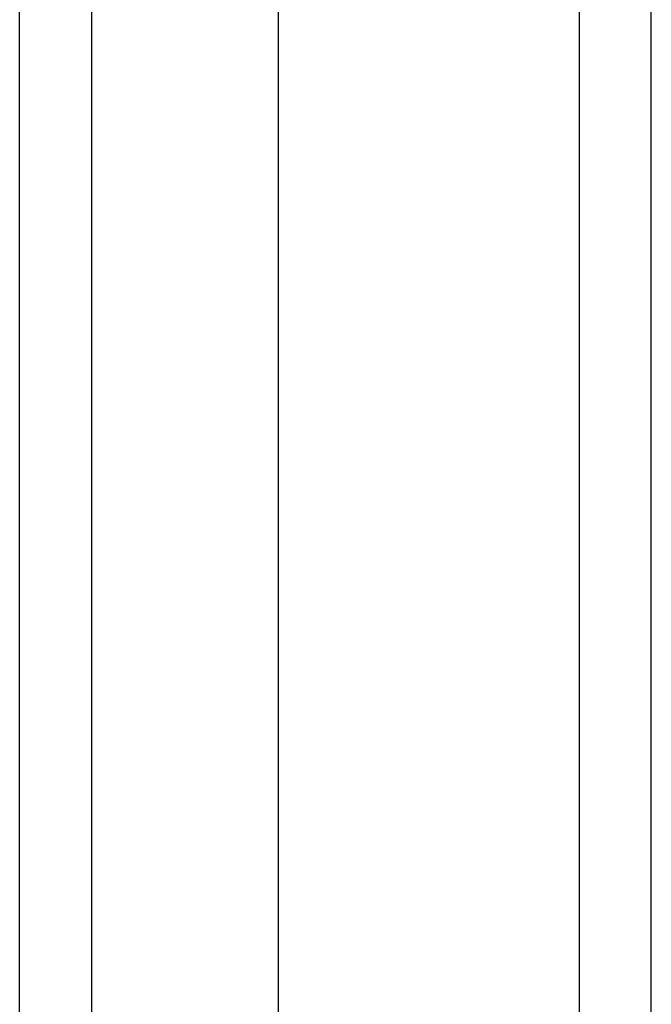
# Model space of a CAD drawing. Header units: inches. Extents: x 20 to 233, y 20 to 138.
# Tile 48 of 109: x 139.292 to 140.158, y 80.211 to 81.561. Entities that reach past the tile are written whole.
import ezdxf

# ---------------------------------------------------------------- set-up
doc = ezdxf.new("R2010")
doc.units = ezdxf.units.IN
doc.header["$MEASUREMENT"] = 0
doc.layers.add('Visible Edges(ANSI)', color=7, linetype='Continuous', lineweight=25)
doc.layers.add('Visible Tangent Edges(ANSI)', color=7, linetype='Continuous', lineweight=25)

msp = doc.modelspace()

# ---------------------------------------------------------------- linework, layer by layer
at = {"layer": 'Visible Edges(ANSI)'}
for p, q in [((140.158, 59.9053), (140.158, 101.7073)), ((139.6462, 101.0976), (139.6462, 60.5149)), ((139.2918, 60.7034), (139.2918, 100.9091))]:
    msp.add_line(p, q, dxfattribs=at)
at = {"layer": 'Visible Tangent Edges(ANSI)'}
for p, q in [((140.059, 101.7073), (140.059, 59.9053)), ((139.3908, 60.5734), (139.3908, 101.0391))]:
    msp.add_line(p, q, dxfattribs=at)

doc.saveas('drawing.dxf')
